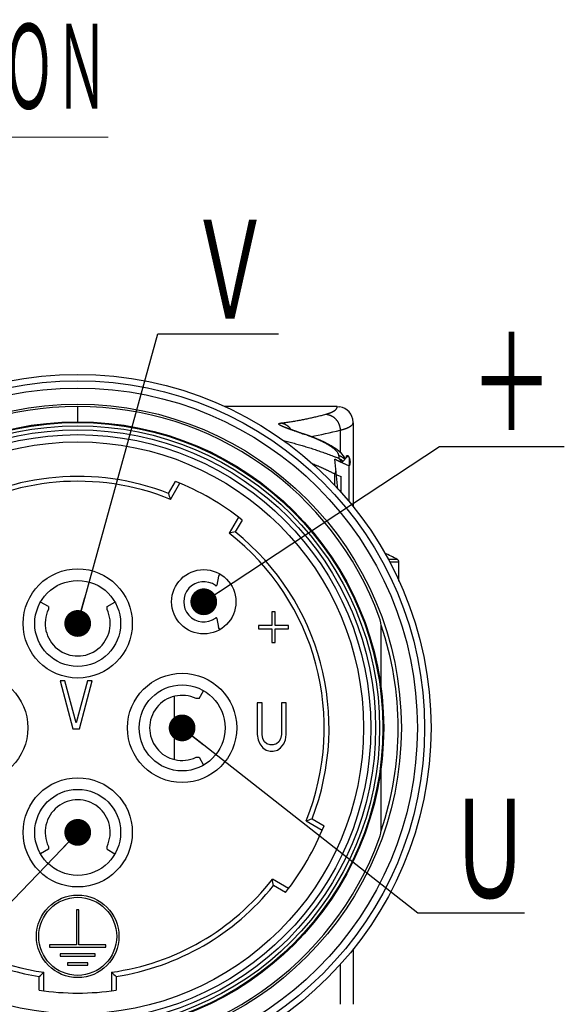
# Model space of a CAD drawing. Header units: millimetres. Extents: x 0 to 1735, y 0 to 1188.
# Tile 10 of 139: x 585 to 667, y 326 to 473. Entities that reach past the tile are written whole.
import ezdxf

# ---------------------------------------------------------------- set-up
doc = ezdxf.new("R2010")
doc.units = ezdxf.units.MM
doc.header["$LTSCALE"] = 0.727559
for name, color, linetype in [('NoLayerName_001', 7, 'Continuous'), ('NoLayerName_002', 7, 'Continuous'), ('NoLayerName_004', 7, 'Continuous'), ('NoLayerName_006', 7, 'Continuous'), ('NoLayerName_007', 7, 'Continuous')]:
    doc.layers.add(name, color=color, linetype=linetype)
doc.styles.get("Standard").update_dxf_attribs({"font": 'txt', "bigfont": 'extfont2'})
doc.dimstyles.get("Standard").update_dxf_attribs({"dimtxt": 2.5, "dimasz": 2.5, "dimexe": 1, "dimexo": 1, "dimtad": 1, "dimdec": 3, "dimzin": 0, "dimdsep": 46, "dimtxsty": 'Standard', "dimcen": 2.5, "dimadec": 3, "dimazin": 0, "dimtfac": 0.75, "dimtdec": 3, "dimtmove": 0, "dimatfit": 3, "dimfxl": 1, "dimarcsym": 0})

msp = doc.modelspace()

# ---------------------------------------------------------------- linework, layer by layer
at = {"layer": 'NoLayerName_001', "color": 7, "linetype": 'Continuous', "lineweight": 25}
for p, q in [((607.52007519, 402.36242138), (608.55164024, 404.14914446)), ((607.83256076, 401.46366225), (609.22473446, 403.87497784)), ((617.95427053, 398.83497784), (616.56209683, 396.42366225)), ((618.5282529, 398.38914446), (617.49668784, 396.60242138)), ((641.95052085, 389.24494598), (641.95052085, 392.08747473)), ((628.07491928, 353.45722392), (630.48623487, 352.06505021)), ((628.97367841, 353.76970948), (630.76040149, 352.73814443)), ((625.44623487, 343.33551414), (623.03491928, 344.72768785)), ((625.00040149, 342.76153178), (623.21367841, 343.79309683)), ((588.19052085, 328.16041238), (588.19052085, 330.22354248)), ((588.91052085, 328.06130053), (588.91052085, 330.84564794)), ((598.99052085, 330.84564794), (598.99052085, 328.06130053)), ((599.71052085, 330.22354248), (599.71052085, 328.16041238))]:
    msp.add_line(p, q, dxfattribs=at)
at = {"layer": 'NoLayerName_001', "color": 8, "linetype": 'Continuous', "lineweight": 25}
for p, q in [((641.704367, 392.50665963), (640.32545017, 392.50665968)), ((641.95052085, 392.08747473), (640.56019228, 392.08747474))]:
    msp.add_line(p, q, dxfattribs=at)
at = {"layer": 'NoLayerName_001', "color": 7, "linetype": 'Continuous', "lineweight": 25}
for radius in [50.76, 42.72]:
    msp.add_circle((593.95052085, 367.33926382), radius, dxfattribs=at)
for centre, radius, start, end in [((593.95052085, 367.33926382), 37.56001025, 68.8213803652, 121.1786196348), ((593.95052085, 367.33926382), 36.84, 67.8631702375, 122.1368297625), ((593.95052085, 367.33926382), 39.6, 51.636398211, 68.363601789), ((500.19738855, 364.54320187), 113.79126694, 18.9327318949, 19.4118425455), ((593.95052085, 367.33926382), 36.84, 337.8631702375, 52.1368297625), ((638.40562632, 284.74863859), 113.79126694, 100.5881574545, 101.0672681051), ((593.95052085, 367.33926382), 37.56001025, 338.8213803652, 51.1786196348), ((632.35052085, 375.73926382), 19.2, 60.8446345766, 67.0825642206), ((641.47052085, 392.08747473), 0.48, 0, 60.8446346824), ((591.1544589, 461.09239612), 113.79126694, 288.9327318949, 289.4118425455), ((593.95052085, 367.33926382), 39.6, 321.636398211, 338.363601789), ((593.95052085, 367.33926382), 36.84, 277.8631702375, 322.1368297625), ((511.35989563, 322.88415836), 113.79126693, 10.5881574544, 11.0672681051), ((593.95052085, 367.33926382), 37.56001025, 278.8213803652, 321.1786196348), ((593.95052085, 367.33926382), 36.84, 232.8631702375, 262.1368297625), ((593.95052085, 367.33926382), 37.56001025, 233.8213803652, 261.1786196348), ((514.15595757, 416.63729065), 113.79126694, 310.5881574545, 311.0672681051), ((673.74508413, 416.63729065), 113.79126694, 228.9327318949, 229.4118425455), ((593.95052085, 367.33926382), 39.6, 261.636398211, 278.363601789)]:
    msp.add_arc(centre, radius, start, end, dxfattribs=at)
at = {"layer": 'NoLayerName_002', "color": 7, "linetype": 'Continuous', "lineweight": 25}
for p, q in [((622.97452091, 384.66879545), (622.97452091, 382.6262425)), ((623.47452079, 384.66879545), (622.97452091, 384.66879545)), ((623.47452079, 382.6262425), (623.47452079, 384.66879545)), ((620.97452085, 382.6262425), (620.97452085, 382.11560426)), ((622.97452091, 382.6262425), (620.97452085, 382.6262425)), ((625.47452085, 382.6262425), (623.47452079, 382.6262425)), ((625.47452085, 382.11560426), (625.47452085, 382.6262425)), ((620.97452085, 382.11560426), (622.97452091, 382.11560426)), ((622.97452091, 382.11560426), (622.97452091, 380.07305096)), ((623.47452079, 380.07305096), (623.47452079, 382.11560426)), ((623.47452079, 382.11560426), (625.47452085, 382.11560426)), ((622.97452091, 380.07305096), (623.47452079, 380.07305096)), ((591.32252085, 374.39526382), (593.24252091, 367.19526382)), ((592.04252085, 374.39526382), (591.32252085, 374.39526382)), ((593.72252079, 368.11441275), (592.04252085, 374.39526382)), ((595.40252074, 374.39526382), (593.72252079, 368.11441275)), ((594.20252085, 367.19526382), (596.12252074, 374.39526382)), ((596.12252074, 374.39526382), (595.40252074, 374.39526382)), ((620.78252085, 371.08326382), (620.78252085, 366.33432757)), ((621.50252085, 371.08326382), (620.78252085, 371.08326382)), ((621.50252085, 366.33432757), (621.50252085, 371.08326382)), ((624.38252085, 371.08326382), (624.38252085, 366.33432757)), ((625.10252085, 371.08326382), (624.38252085, 371.08326382)), ((625.10252085, 366.33432757), (625.10252085, 371.08326382)), ((593.24252091, 367.19526382), (594.20252085, 367.19526382)), ((620.78252085, 366.33432757), (620.90252085, 365.56837022)), ((621.62252082, 365.72156169), (621.50252085, 366.33432757)), ((624.38252085, 366.33432757), (624.26252096, 365.72156169)), ((624.98252096, 365.56837022), (625.10252085, 366.33432757)), ((620.90252085, 365.56837022), (621.14252085, 364.95560423)), ((621.14252085, 364.95560423), (621.62252082, 364.34283829)), ((621.86252085, 365.26198728), (621.62252082, 365.72156169)), ((622.22252085, 364.95560423), (621.86252085, 365.26198728)), ((622.70252091, 364.80241275), (622.22252085, 364.95560423)), ((623.18252079, 364.80241275), (622.70252091, 364.80241275)), ((623.66252085, 364.95560423), (623.18252079, 364.80241275)), ((624.02252085, 365.26198728), (623.66252085, 364.95560423)), ((624.26252096, 365.72156169), (624.02252085, 365.26198728)), ((624.26252096, 364.34283829), (624.74252085, 364.95560423)), ((624.74252085, 364.95560423), (624.98252096, 365.56837022)), ((621.62252082, 364.34283829), (622.10252088, 364.03645531)), ((622.10252088, 364.03645531), (622.70252091, 363.88326382)), ((622.70252091, 363.88326382), (623.18252079, 363.88326382)), ((623.18252079, 363.88326382), (623.78252074, 364.03645531)), ((623.78252074, 364.03645531), (624.26252096, 364.34283829)), ((593.75852085, 340.14726382), (593.75852085, 334.96326382)), ((594.14252085, 340.14726382), (593.75852085, 340.14726382)), ((594.14252085, 334.96326382), (594.14252085, 340.14726382)), ((589.73852085, 334.96326382), (589.73852085, 334.57926382)), ((593.75852085, 334.96326382), (589.73852085, 334.96326382)), ((589.73852085, 334.57926382), (598.16252085, 334.57926382)), ((598.16252085, 334.96326382), (594.14252085, 334.96326382)), ((598.16252085, 334.57926382), (598.16252085, 334.96326382)), ((591.32252085, 333.61926382), (591.32252085, 333.23526382)), ((596.57852085, 333.61926382), (591.32252085, 333.61926382)), ((591.32252085, 333.23526382), (596.57852085, 333.23526382)), ((596.57852085, 333.23526382), (596.57852085, 333.61926382)), ((592.43852085, 332.27526382), (592.43852085, 331.89126382)), ((595.46252085, 332.27526382), (592.43852085, 332.27526382)), ((592.43852085, 331.89126382), (595.46252085, 331.89126382)), ((595.46252085, 331.89126382), (595.46252085, 332.27526382))]:
    msp.add_line(p, q, dxfattribs=at)
for centre, radius in [((593.95052085, 382.93926382), 8.16), ((612.7878455, 386.17658847), 4.8), ((593.95052085, 382.93926382), 6.42), ((578.35052085, 367.33926382), 8.16), ((609.55052085, 367.33926382), 8.16), ((609.55052085, 367.33926382), 6.42), ((593.95052085, 351.73926382), 8.16), ((593.95052085, 351.73926382), 6.42), ((593.95052085, 336.21126382), 6.168), ((593.95052085, 336.21126382), 5.832)]:
    msp.add_circle(centre, radius, dxfattribs=at)
at = {"layer": 'NoLayerName_004', "color": 8, "linetype": 'Continuous', "lineweight": 25}
for p, q in [((593.95052085, 413.05926382), (593.95052085, 415.33926382)), ((632.59740006, 405.17518646), (632.7592677, 405.10574493)), ((632.7592677, 405.10574493), (633.31052085, 404.86997694)), ((633.31052085, 402.47329566), (633.31052085, 404.86997694))]:
    msp.add_line(p, q, dxfattribs=at)
at = {"layer": 'NoLayerName_004', "color": 7, "linetype": 'Continuous', "lineweight": 25}
for p, q in [((632.71052085, 415.33926382), (615.88005054, 415.33926382)), ((632.71052085, 415.33926382), (633.08609602, 415.30969486)), ((633.17548116, 411.81033048), (633.17548116, 408.47834972)), ((635.11051129, 412.9279993), (635.10907308, 413.0171727)), ((635.11052085, 412.92771724), (635.11052085, 400.36988203)), ((627.85990713, 411.20155677), (627.18028872, 411.43061474)), ((627.67176453, 411.23913091), (627.85982153, 411.20158539)), ((628.30226923, 411.04996251), (627.85982169, 411.20158587)), ((632.83201943, 403.00739101), (632.35052085, 407.45608616)), ((632.52657958, 407.37919501), (632.35052085, 407.45608616)), ((632.70235497, 407.30198443), (632.52657958, 407.37919501)), ((634.37746187, 407.9693553), (633.40285318, 406.98984908)), ((633.97149057, 407.56134395), (633.91929466, 407.6477865)), ((634.12652085, 407.71715327), (634.12652085, 407.9693553)), ((634.37746187, 407.9693553), (634.12652085, 407.9693553)), ((634.51052085, 407.51996235), (634.51052085, 406.48160062)), ((632.65770934, 407.32163747), (633.05313517, 407.1465699)), ((633.05313517, 407.1465699), (634.51052085, 406.4906407)), ((633.2191169, 407.32701326), (633.12828386, 407.11298874)), ((633.40285318, 406.98984908), (634.51052085, 406.48160062)), ((634.51052085, 401.13387558), (634.51052085, 406.48160062)), ((632.53815333, 405.72249906), (632.35052085, 405.28039174)), ((632.35052085, 403.54483173), (632.35052085, 405.28039174)), ((639.31052085, 373.06541436), (639.31052085, 382.20958325)), ((639.31052085, 352.46894439), (639.31052085, 361.61311328))]:
    msp.add_line(p, q, dxfattribs=at)
for points in [[(627.18028872, 411.43061474), (626.55032941, 411.64730036), (626.27022444, 411.74573848), (626.01476424, 411.83720376), (625.78537482, 411.9211899), (625.58291617, 411.99735186), (625.40864454, 412.06512565), (625.2627999, 412.12416241), (625.14797593, 412.17292163), (625.0648654, 412.21032735)], [(633.02747092, 408.61376762), (632.66579004, 408.90221734), (632.26851024, 409.18268765), (631.83340732, 409.45777977), (631.35777566, 409.72937941), (630.83853208, 409.99875764), (630.27442761, 410.26587904), (629.66375392, 410.53064473), (629.00636651, 410.79227356), (628.30226923, 411.04996251)], [(633.91929466, 407.6477865), (633.65184897, 407.99557029), (633.35495247, 408.31414739), (633.02747092, 408.61376762)]]:
    msp.add_lwpolyline(points, dxfattribs=at)
for radius in [52.8, 51.83999968, 48.36, 45.72, 45.6, 45.12, 44.51791783, 43.79967171]:
    msp.add_circle((593.95052085, 367.33926382), radius, dxfattribs=at)
for centre, radius, start, end in [((593.95052085, 367.33926382), 48, 20.1342107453, 159.8657892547), ((632.71086792, 412.93963706), 2.39945322, 1.848999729, 81.0034545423), ((623.85403149, 410.55116097), 2.40461641, 34.3970190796, 48.6880892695), ((620.63614869, 459.81247394), 49.61290796, 279.4485681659, 284.6399089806), ((689.79613508, 597.10207492), 195.97058803, 251.3826794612, 251.5178834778), ((617.88846901, 381.97115083), 30.85980691, 71.1600326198, 71.5169623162), ((618.38812304, 383.43005691), 29.31771164, 70.4129488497, 71.1634839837), ((596.13393623, 324.29023906), 90.70942137, 66.2563114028, 66.4681149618), ((615.76457291, 366.63500232), 44.41346799, 67.1286673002, 67.8878371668), ((391.7073677, 381.71002893), 242.69933003, 6.1134058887, 6.2296883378), ((631.79338555, 405.17490121), 2.682036, 51.6041089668, 62.6291887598), ((632.1616701, 405.83518114), 2.35088359, 44.9242919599, 46.5240862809), ((632.15914653, 405.83266216), 2.35444921, 43.5407424, 44.9243274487), ((596.24285965, 324.53701048), 90.43967996, 65.7397772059, 66.2256249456), ((631.75247605, 405.11978807), 2.75059654, 48.6340329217, 51.6506739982), ((596.37563243, 320.51790684), 92.08078758, 66.8356812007, 67.0026643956), ((634.50159698, 382.20879405), 4.80892394, 0.0094029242, 20.1242247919), ((634.5016623, 352.46972774), 4.80885861, 339.8758429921, 359.9906667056), ((593.95052085, 367.33926382), 48, 200.1342107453, 339.8657892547)]:
    msp.add_arc(centre, radius, start, end, dxfattribs=at)
at = {"layer": 'NoLayerName_004', "color": 8, "linetype": 'Continuous', "lineweight": 25}
msp.add_arc((593.95052085, 367.33926382), 47.87999956, 341.3044580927, 18.6949207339, dxfattribs=at)
at = {"layer": 'NoLayerName_004', "color": 7, "linetype": 'Continuous', "lineweight": 25}
for points, knots in [([(631.03254705, 414.19364163), (631.04993983, 414.19843138), (631.08474793, 414.20793132), (631.13682808, 414.22265943), (631.18882095, 414.23769572), (631.24070514, 414.25310762), (631.29247673, 414.2688989), (631.34412712, 414.28509037), (631.39564896, 414.30169829), (631.44703456, 414.31874012), (631.49827634, 414.33623301), (631.54936666, 414.35419419), (631.60029791, 414.37264089), (631.65106249, 414.39159031), (631.70165275, 414.4110597), (631.75206116, 414.43106612), (631.80227866, 414.45162702), (631.85229118, 414.47275371), (631.90205346, 414.49450811), (631.95151015, 414.51695333), (632.00060453, 414.54015054), (632.04927972, 414.56416126), (632.09747888, 414.58904692), (632.1451451, 414.61486906), (632.19222155, 414.64168912), (632.23865108, 414.669569), (632.28437761, 414.69856906), (632.32933971, 414.72875476), (632.37347909, 414.76016084), (632.41663148, 414.79293279), (632.45856273, 414.8272615), (632.49903482, 414.86332107), (632.53780133, 414.90125298), (632.57451026, 414.94121527), (632.60861408, 414.9834513), (632.63949645, 415.02814333), (632.6666006, 415.07532159), (632.68872776, 415.12500527), (632.70594723, 415.17685525), (632.71043462, 415.21294934), (632.71355799, 415.23083014)], [0, 0, 0, 0, 0.05412074, 0.1082428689, 0.1623660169, 0.2164901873, 0.2706157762, 0.3247435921, 0.3788748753, 0.4330113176, 0.4871550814, 0.5413088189, 0.595475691, 0.6496593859, 0.7038641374, 0.7580947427, 0.8123565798, 0.8666520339, 0.9209661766, 0.9752808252, 1.0295810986, 1.0838557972, 1.1380977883, 1.1923044, 1.246477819, 1.3006254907, 1.3547605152, 1.4089020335, 1.4630717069, 1.5172548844, 1.571429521, 1.6256038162, 1.6798199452, 1.7340746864, 1.7883048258, 1.8425419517, 1.8968964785, 1.951254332, 2.0055606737, 2.0600153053, 2.0600153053, 2.0600153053, 2.0600153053]), ([(632.71355799, 415.23083014), (632.71421106, 415.24898703), (632.71807489, 415.2853081), (632.71171918, 415.32127525), (632.70982018, 415.33926247)], [0, 0, 0, 0, 0.05450589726, 0.10876744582, 0.10876744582, 0.10876744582, 0.10876744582]), ([(624.36806735, 412.88444316), (624.4804635, 412.89836135), (624.70533542, 412.92557188), (625.04217393, 412.97014388), (625.37871573, 413.01696029), (625.71490082, 413.06642433), (626.05073125, 413.11842613), (626.38618859, 413.1729922), (626.7212576, 413.23009304), (627.05591839, 413.28970901), (627.39015074, 413.3518176), (627.72393435, 413.41639702), (628.05724895, 413.48342529), (628.39007426, 413.55288052), (628.72239001, 413.62474064), (629.05417581, 413.69898421), (629.38541187, 413.77558746), (629.71607606, 413.85453529), (630.04615498, 413.93578026), (630.37560268, 414.01939563), (630.70449467, 414.1050042), (630.92315295, 414.16427973), (631.03254691, 414.19363931)], [0, 0, 0, 0, 0.3397638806, 0.6795299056, 1.0193072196, 1.3591049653, 1.6989322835, 2.0387959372, 2.3786938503, 2.7186215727, 3.058574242, 3.3985465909, 3.7385329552, 4.0785272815, 4.4185231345, 4.7585137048, 5.0984918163, 5.4384499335, 5.7783801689, 6.1182742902, 6.4581237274, 6.7979195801, 6.7979195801, 6.7979195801, 6.7979195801]), ([(631.03254705, 414.19364163), (631.07102165, 414.18905043), (631.14826224, 414.18135395), (631.26302671, 414.16079829), (631.3768955, 414.13500989), (631.48941374, 414.10314037), (631.60026427, 414.06558855), (631.70909216, 414.02241665), (631.81555668, 413.97378047), (631.91932356, 413.91978305), (632.020139, 413.86061949), (632.11781487, 413.79651675), (632.21217036, 413.72768333), (632.30302651, 413.65433045), (632.39020369, 413.57666818), (632.47352284, 413.49490713), (632.5528051, 413.40925332), (632.62788436, 413.31991248), (632.69863979, 413.22711339), (632.76495363, 413.1310738), (632.82670958, 413.03201158), (632.88379119, 412.93014427), (632.93608122, 412.82568912), (632.9834648, 412.71886486), (633.02581338, 412.60989497), (633.0630514, 412.49904248), (633.09513934, 412.38659277), (633.12200603, 412.27283206), (633.1436612, 412.15805062), (633.15981993, 412.0425268), (633.17129163, 411.92658232), (633.17364099, 411.84902911), (633.17547473, 411.81033048)], [0, 0, 0, 0, 0.1162427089, 0.2327548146, 0.3494923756, 0.4663996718, 0.583412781, 0.7004630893, 0.8174807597, 0.9344038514, 1.0512361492, 1.1680123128, 1.2847555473, 1.4014788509, 1.5181869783, 1.6348784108, 1.7515473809, 1.8681956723, 1.9848429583, 2.1015057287, 2.2181956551, 2.3349211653, 2.4516890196, 2.5685058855, 2.6853782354, 2.8022895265, 2.9192007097, 3.0360675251, 3.1528430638, 3.2694799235, 3.3859323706, 3.5021585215, 3.5021585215, 3.5021585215, 3.5021585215]), ([(624.16713442, 412.55796662), (624.15869522, 412.56346236), (624.14169692, 412.57427413), (624.11690994, 412.59157604), (624.09268733, 412.60966311), (624.06935632, 412.62892117), (624.0473176, 412.64963206), (624.02684279, 412.67208716), (624.0105225, 412.69790641), (624.0003788, 412.7272377), (624.00525685, 412.75860935), (624.02332584, 412.78384088), (624.04748779, 412.80272481), (624.07441681, 412.81680043), (624.1022728, 412.82870377), (624.13084585, 412.83859993), (624.15980136, 412.84720282), (624.18905504, 412.85475641), (624.21855556, 412.8613542), (624.24825257, 412.86712691), (624.27809732, 412.87219885), (624.30804223, 412.87668366), (624.33803383, 412.8807429), (624.35805846, 412.88315426), (624.36805968, 412.88439584)], [0, 0, 0, 0, 0.03021273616, 0.06042785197, 0.09065970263, 0.12088834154, 0.15112100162, 0.18136810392, 0.21174371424, 0.24241541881, 0.27229403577, 0.30296458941, 0.33324914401, 0.36362275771, 0.39387454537, 0.42407918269, 0.45427634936, 0.48447688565, 0.51469950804, 0.54495061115, 0.57522551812, 0.60551025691, 0.63578330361, 0.66601728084, 0.66601728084, 0.66601728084, 0.66601728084]), ([(625.49857373, 411.98881094), (625.47966477, 411.99573372), (625.4418374, 412.00955443), (625.38515095, 412.03043532), (625.32850242, 412.0514202), (625.27190226, 412.0725355), (625.2153538, 412.09378819), (625.15886231, 412.1151905), (625.10243247, 412.13675314), (625.04606929, 412.15848763), (624.99915904, 412.17675111), (624.96167003, 412.19146123), (624.93357451, 412.20254746), (624.90550154, 412.2136906), (624.87745254, 412.2248941), (624.8494289, 412.23616134), (624.82143205, 412.24749573), (624.79346339, 412.25890067), (624.76552433, 412.27037958), (624.73761628, 412.28193585), (624.70974063, 412.29357288), (624.68189882, 412.30529411), (624.65409221, 412.31710283), (624.62632238, 412.32900279), (624.59859053, 412.34099597), (624.57090224, 412.35309297), (624.54326588, 412.36530927), (624.51568954, 412.37765906), (624.48818147, 412.39015684), (624.46074985, 412.40281703), (624.43340291, 412.41565407), (624.40614885, 412.42868239), (624.37899592, 412.44191649), (624.35195217, 412.45537051), (624.32502646, 412.46906003), (624.29822553, 412.48299473), (624.27157117, 412.49720983), (624.24509197, 412.51175081), (624.21883533, 412.52669109), (624.19277543, 412.54198206), (624.17570727, 412.5526802), (624.16713442, 412.55796662)], [0, 0, 0, 0, 0.0604091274, 0.1208192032, 0.1812297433, 0.2416403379, 0.3020506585, 0.3624604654, 0.4228696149, 0.4832780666, 0.5436858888, 0.5738896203, 0.6040932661, 0.634296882, 0.664500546, 0.6947043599, 0.7249084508, 0.755112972, 0.7853181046, 0.815524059, 0.845731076, 0.875939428, 0.9061494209, 0.9363613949, 0.9665756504, 0.9967915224, 1.0270077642, 1.0572233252, 1.0874373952, 1.1176494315, 1.1478591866, 1.1780667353, 1.2082725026, 1.2384772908, 1.2686823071, 1.2988890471, 1.3290969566, 1.3593046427, 1.3895127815, 1.4197245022, 1.4499397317, 1.4499397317, 1.4499397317, 1.4499397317]), ([(624.36806735, 412.88444316), (624.38772616, 412.8804436), (624.42712836, 412.87283816), (624.48574052, 412.85906428), (624.54402252, 412.84387965), (624.60190126, 412.82703143), (624.6593659, 412.80859069), (624.71637927, 412.78854604), (624.7729046, 412.76693198), (624.82889521, 412.74377855), (624.88430317, 412.71911825), (624.93908045, 412.69298303), (624.99317906, 412.66540499), (625.04655094, 412.63641618), (625.09914815, 412.60604872), (625.15092243, 412.57433439), (625.20182661, 412.54130623), (625.25180945, 412.50699255), (625.30083489, 412.47143926), (625.34881031, 412.43462667), (625.39585357, 412.39677934), (625.42618259, 412.37037381), (625.44145783, 412.35733308)], [0, 0, 0, 0, 0.0601846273, 0.120372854, 0.1805876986, 0.2408523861, 0.3011903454, 0.3616189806, 0.4221325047, 0.4827187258, 0.5433643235, 0.6040550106, 0.6647756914, 0.7255106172, 0.786243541, 0.846957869, 0.9076368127, 0.9682635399, 1.0288213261, 1.089293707, 1.1496646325, 1.209918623, 1.209918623, 1.209918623, 1.209918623]), ([(627.23334685, 411.38624656), (627.14635871, 411.41564872), (626.97234164, 411.47433587), (626.71155216, 411.56307252), (626.47987654, 411.64236104), (626.27734611, 411.71228467), (626.10390288, 411.77266192), (625.95952184, 411.82341635), (625.84412609, 411.86432502), (625.75763721, 411.89516727), (625.67121296, 411.92618897), (625.58484572, 411.95736884), (625.52733684, 411.97834613), (625.49857373, 411.98881094)], [0, 0, 0, 0, 0.2754683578, 0.5509398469, 0.8264181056, 1.0100711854, 1.1937230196, 1.3773726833, 1.4691966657, 1.5610201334, 1.6528432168, 1.7446661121, 1.8364890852, 1.8364890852, 1.8364890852, 1.8364890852]), ([(633.17548116, 411.81033048), (633.19705788, 411.81568779), (633.24023793, 411.82630192), (633.30485838, 411.84282867), (633.3693809, 411.8597455), (633.43378017, 411.87713734), (633.49805085, 411.89500845), (633.56218223, 411.91338471), (633.62616502, 411.93228619), (633.68998957, 411.95173455), (633.75364633, 411.971751), (633.81712571, 411.99235684), (633.88041808, 412.01357352), (633.94351406, 412.03542187), (634.00640266, 412.05792472), (634.06907048, 412.08109438), (634.13147018, 412.10501156), (634.19354025, 412.12976985), (634.25521828, 412.15545796), (634.31644143, 412.18216568), (634.37714694, 412.2099826), (634.43727206, 412.23899832), (634.49675378, 412.2693028), (634.55552984, 412.30098489), (634.61353097, 412.33413535), (634.67066696, 412.36880953), (634.72672459, 412.40517014), (634.78142863, 412.44338331), (634.83449904, 412.4836122), (634.88574382, 412.52606659), (634.93453728, 412.57165813), (634.98021548, 412.62131304), (635.0217725, 412.67546251), (635.05800451, 412.73387576), (635.08635139, 412.79596748), (635.10679307, 412.86082624), (635.10828787, 412.90570595), (635.11051943, 412.92778266)], [0, 0, 0, 0, 0.0666955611, 0.1333954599, 0.2000986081, 0.2668043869, 0.3335126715, 0.4002238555, 0.4669388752, 0.5336592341, 0.6003870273, 0.6671249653, 0.7338763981, 0.8006453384, 0.8674364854, 0.9342529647, 1.00108277, 1.0679100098, 1.1347230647, 1.2015151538, 1.2682848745, 1.3350367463, 1.4017817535, 1.4685378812, 1.5353306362, 1.6021793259, 1.6690148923, 1.7357484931, 1.8023210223, 1.8687465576, 1.9353033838, 2.0025073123, 2.0709125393, 2.1398182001, 2.2081704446, 2.2754707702, 2.3420384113, 2.3420384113, 2.3420384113, 2.3420384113]), ([(628.48773003, 410.95316129), (628.44257534, 410.9696268), (628.35235299, 411.00279194), (628.26179086, 411.03501767), (628.21655329, 411.05124759)], [0, 0, 0, 0, 0.14418920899, 0.28837181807, 0.28837181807, 0.28837181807, 0.28837181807]), ([(632.97352613, 408.04641697), (632.96250131, 408.0931488), (632.94733439, 408.18936433), (632.88219612, 408.32052991), (632.806633, 408.44432388), (632.719336, 408.55996791), (632.62443787, 408.66866022), (632.52413554, 408.77233915), (632.41955463, 408.87174966), (632.31126875, 408.96719173), (632.19995725, 409.05909919), (632.08622617, 409.14793753), (631.97039122, 409.23393045), (631.85269252, 409.31730406), (631.73336146, 409.39830347), (631.61262981, 409.47718285), (631.49069057, 409.55416887), (631.36760796, 409.62931417), (631.24345181, 409.70269727), (631.118287, 409.77439197), (630.99217944, 409.84447353), (630.86519473, 409.91301681), (630.73739854, 409.98009675), (630.60885654, 410.0457883), (630.47963432, 410.11016624), (630.34979773, 410.17330591), (630.21941153, 410.23528068), (630.08854014, 410.2961732), (629.9572238, 410.3560346), (629.82547858, 410.41488237), (629.6933204, 410.47274355), (629.56076401, 410.52964315), (629.42782448, 410.58560679), (629.29451668, 410.64065975), (629.16085584, 410.69482809), (629.02685608, 410.74813504), (628.89253549, 410.80061441), (628.75789747, 410.85226045), (628.6230001, 410.90321515), (628.53279684, 410.93645168), (628.48773003, 410.95316129)], [0, 0, 0, 0, 0.1440440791, 0.2897828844, 0.4351133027, 0.5794657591, 0.7236343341, 0.8678216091, 1.0120665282, 1.156397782, 1.3007612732, 1.4450584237, 1.5892978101, 1.7335180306, 1.8777355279, 2.0219468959, 2.1661449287, 2.3103437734, 2.4545573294, 2.5987952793, 2.7430632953, 2.8873632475, 3.0316934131, 3.1760486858, 3.3204207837, 3.4647984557, 3.6091676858, 3.7535123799, 3.8978262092, 4.0421141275, 4.1863809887, 4.3306309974, 4.474867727, 4.6190941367, 4.7633125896, 4.9075248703, 5.0517322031, 5.1959352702, 5.3401342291, 5.4843287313, 5.4843287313, 5.4843287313, 5.4843287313]), ([(624.70741851, 410.23915951), (624.83975867, 410.2077966), (625.10463411, 410.14586654), (625.50081016, 410.04818881), (625.89630131, 409.94772291), (626.29097674, 409.84400771), (626.6848607, 409.73724036), (627.0779359, 409.62744167), (627.47019609, 409.51467944), (627.86163239, 409.39900989), (628.25223531, 409.28048857), (628.64199879, 409.15918582), (629.03088562, 409.03507718), (629.41884324, 408.90809906), (629.80582141, 408.77819816), (630.19176869, 408.64531763), (630.57663522, 408.50940479), (630.96036591, 408.37039387), (631.34292508, 408.22826731), (631.7242046, 408.0828277), (632.10436676, 407.93454881), (632.35650493, 407.83244691), (632.48273226, 407.78180398)], [0, 0, 0, 0, 0.4080171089, 0.8160473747, 1.2240956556, 1.6321654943, 2.0402591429, 2.4483775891, 2.8565205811, 3.2646866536, 3.6728731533, 4.0810758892, 4.4892861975, 4.8974941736, 5.3056913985, 5.7138710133, 6.1220277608, 6.530158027, 6.9382598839, 7.3463331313, 7.7543793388, 8.1624018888, 8.1624018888, 8.1624018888, 8.1624018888]), ([(632.97352613, 408.04641697), (632.99321128, 408.03865954), (633.03278194, 408.02351552), (633.09125687, 407.99844286), (633.14923444, 407.97196767), (633.20655927, 407.94387029), (633.26320158, 407.91425394), (633.31909784, 407.8831351), (633.37419354, 407.85055348), (633.42843184, 407.81654266), (633.4817562, 407.78113751), (633.53411116, 407.7443738), (633.58543667, 407.70628244), (633.63568981, 407.66691269), (633.68476396, 407.62624543), (633.73278948, 407.58451607), (633.76364354, 407.55547909), (633.77919456, 407.54113197)], [0, 0, 0, 0, 0.06347556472, 0.12709255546, 0.19083109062, 0.25467030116, 0.31858852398, 0.38256349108, 0.44657251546, 0.51059267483, 0.57460099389, 0.63857462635, 0.70249103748, 0.76632818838, 0.8300647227, 0.89368015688, 0.9571550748, 0.9571550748, 0.9571550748, 0.9571550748]), ([(633.21914091, 407.32706982), (633.21649286, 407.33131879), (633.21123752, 407.33984197), (633.20311086, 407.35247415), (633.1948338, 407.36501007), (633.18637587, 407.37743089), (633.17773969, 407.3897381), (633.16891974, 407.40192643), (633.15991571, 407.41399153), (633.15072806, 407.42592737), (633.14135768, 407.43772749), (633.13180547, 407.44938539), (633.1220723, 407.46089459), (633.11215906, 407.4722486), (633.10206664, 407.48344095), (633.09179588, 407.4944651), (633.08134782, 407.50531472), (633.07072279, 407.51598272), (633.05992371, 407.52646493), (633.04894389, 407.53674615), (633.03781242, 407.54685241), (633.0302187, 407.5533899), (633.02644473, 407.55668251)], [0, 0, 0, 0, 0.01501976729, 0.03003856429, 0.04505918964, 0.06008465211, 0.07511817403, 0.09016270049, 0.10521749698, 0.12028014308, 0.13534834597, 0.1504199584, 0.16549298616, 0.18056559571, 0.19563612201, 0.21070307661, 0.22576515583, 0.24082124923, 0.25587044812, 0.27091205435, 0.28594558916, 0.30097080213, 0.30097080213, 0.30097080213, 0.30097080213]), ([(634.37746187, 407.9693553), (634.38078855, 407.96315342), (634.38745289, 407.95080498), (634.39723003, 407.93223901), (634.40683194, 407.91372816), (634.41623861, 407.89526167), (634.42545535, 407.8768424), (634.43448076, 407.85846958), (634.44331519, 407.84014343), (634.45195857, 407.82186388), (634.46041088, 407.80363093), (634.46867225, 407.78544465), (634.4767422, 407.76730483), (634.48462247, 407.74921217), (634.49230666, 407.73116409), (634.49981842, 407.71317017), (634.50466735, 407.70115116), (634.50710248, 407.69516688)], [0, 0, 0, 0, 0.0211132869, 0.04209568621, 0.06294823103, 0.08367197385, 0.10426798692, 0.12473736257, 0.14508121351, 0.1653006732, 0.18539689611, 0.20537105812, 0.22522435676, 0.2449580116, 0.26457326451, 0.28407137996, 0.30345364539, 0.30345364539, 0.30345364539, 0.30345364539]), ([(634.37746187, 407.9693553), (634.38114472, 407.96242501), (634.38858514, 407.94860847), (634.39928541, 407.92764224), (634.40968571, 407.90652132), (634.4197248, 407.88520078), (634.42940207, 407.86366827), (634.43869907, 407.84190792), (634.44759476, 407.8199177), (634.45605612, 407.79770559), (634.46404774, 407.77528799), (634.47153366, 407.75268178), (634.47847799, 407.72990389), (634.48484478, 407.7069712), (634.49059815, 407.68390058), (634.49570195, 407.66070893), (634.50012093, 407.63741311), (634.50381637, 407.61402997), (634.50676236, 407.5905765), (634.50888514, 407.5670691), (634.51028905, 407.54352646), (634.51037264, 407.52781333), (634.51052085, 407.51996235)], [0, 0, 0, 0, 0.0235442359, 0.04707588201, 0.0706118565, 0.09417006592, 0.11776943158, 0.14142961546, 0.16515536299, 0.18892884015, 0.21273185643, 0.23654797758, 0.26036268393, 0.28416354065, 0.30794037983, 0.33168549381, 0.35539383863, 0.37906324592, 0.40269464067, 0.42629226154, 0.44986387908, 0.47342100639, 0.47342100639, 0.47342100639, 0.47342100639]), ([(634.50710248, 407.69516688), (634.50890306, 407.69064827), (634.51251708, 407.68163946), (634.51780142, 407.66810683), (634.52298683, 407.6546051), (634.52806003, 407.64112895), (634.53302455, 407.6276798), (634.53787944, 407.61425727), (634.54262496, 407.60086147), (634.54726105, 407.58749236), (634.5517877, 407.57414996), (634.55620499, 407.56083427), (634.56051262, 407.54754521), (634.56471169, 407.53428311), (634.56879816, 407.52104678), (634.57278694, 407.50784059), (634.5753494, 407.49902774), (634.57663934, 407.49463377)], [0, 0, 0, 0, 0.01459244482, 0.02911986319, 0.04358283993, 0.05798196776, 0.07231784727, 0.08659108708, 0.10080230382, 0.11495212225, 0.12904117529, 0.14307010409, 0.15703955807, 0.170950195, 0.184802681, 0.19859769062, 0.21233590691, 0.21233590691, 0.21233590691, 0.21233590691]), ([(634.57663934, 407.49463377), (634.57814187, 407.48936297), (634.58117295, 407.47885639), (634.58550964, 407.46307831), (634.58970491, 407.44734361), (634.59373757, 407.43164622), (634.59761325, 407.41598777), (634.60133045, 407.40036781), (634.60488957, 407.38478646), (634.60829052, 407.3692437), (634.61153327, 407.35373952), (634.61461797, 407.33827395), (634.61754412, 407.32284691), (634.62031348, 407.30745866), (634.62291962, 407.29210825), (634.6253863, 407.2767992), (634.62688204, 407.26659178), (634.6276465, 407.26150113)], [0, 0, 0, 0, 0.01644232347, 0.03280477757, 0.04908859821, 0.06529503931, 0.08142537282, 0.09748088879, 0.11346289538, 0.1293727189, 0.14521170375, 0.16098121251, 0.17668262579, 0.19231734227, 0.2078867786, 0.22339236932, 0.23883556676, 0.23883556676, 0.23883556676, 0.23883556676]), ([(629.00949262, 406.81231305), (629.06638673, 406.78956508), (629.18025711, 406.74427481), (629.35056856, 406.67510594), (629.5205793, 406.60519389), (629.69023448, 406.53440092), (629.85954574, 406.46275774), (630.0285043, 406.39025047), (630.1971015, 406.31687335), (630.36532556, 406.24261862), (630.53316469, 406.1674794), (630.70060704, 406.09144861), (630.86764078, 406.01451923), (631.03425404, 405.9366842), (631.20043503, 405.85793653), (631.36617179, 405.77826899), (631.53145288, 405.69767531), (631.69626492, 405.61614552), (631.86060186, 405.53368358), (632.02443025, 405.45024135), (632.18781886, 405.36596522), (632.29624699, 405.30883669), (632.35052085, 405.28039174)], [0, 0, 0, 0, 0.1838196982, 0.3676383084, 0.5514604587, 0.7352908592, 0.9191343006, 1.1029937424, 1.2868668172, 1.4707503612, 1.6546413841, 1.8385370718, 2.0224347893, 2.206332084, 2.3902266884, 2.5741165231, 2.7579997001, 2.9418745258, 3.1257395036, 3.3095933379, 3.4934349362, 3.6772634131, 3.6772634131, 3.6772634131, 3.6772634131]), ([(633.29190447, 407.19409213), (633.29043536, 407.19712481), (633.28751182, 407.20319806), (633.28303628, 407.21226498), (633.27850556, 407.22130618), (633.2739096, 407.23031585), (633.26925058, 407.23929407), (633.26452738, 407.24823934), (633.25973977, 407.2571506), (633.25488729, 407.26602666), (633.24996953, 407.27486635), (633.24498612, 407.28366854), (633.23993644, 407.29243195), (633.23482085, 407.30115589), (633.22963603, 407.3098374), (633.22439242, 407.31848206), (633.2208299, 407.32420351), (633.21905715, 407.32706917)], [0, 0, 0, 0, 0.01010934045, 0.02022069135, 0.03033366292, 0.0404478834, 0.0505629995, 0.0606786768, 0.07079460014, 0.08091047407, 0.09102602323, 0.10114099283, 0.11125514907, 0.12136827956, 0.13148019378, 0.14159072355, 0.15169972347, 0.15169972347, 0.15169972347, 0.15169972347]), ([(633.21914091, 407.32706982), (633.22323999, 407.32695117), (633.23143933, 407.32676289), (633.24372903, 407.32618653), (633.25601069, 407.32542735), (633.26828358, 407.32444851), (633.28054782, 407.32325288), (633.29280131, 407.3218327), (633.30503947, 407.32018538), (633.31725522, 407.31830829), (633.32944058, 407.31619896), (633.34158757, 407.31385493), (633.35368821, 407.3112737), (633.36573453, 407.30845282), (633.37771856, 407.3053898), (633.38963228, 407.30208213), (633.40146782, 407.29852752), (633.41321684, 407.2947227), (633.42487267, 407.2906682), (633.43642247, 407.2863503), (633.44787633, 407.2818084), (633.45540121, 407.27852404), (633.45917552, 407.27691474)], [0, 0, 0, 0, 0.01230239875, 0.0246033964, 0.03690674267, 0.04921646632, 0.06153687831, 0.07387198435, 0.08622091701, 0.09858036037, 0.11094716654, 0.12331839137, 0.13569130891, 0.14806342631, 0.16043249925, 0.17279654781, 0.18515387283, 0.19750307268, 0.20984306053, 0.22217308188, 0.23449273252, 0.24680197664, 0.24680197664, 0.24680197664, 0.24680197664]), ([(633.36765332, 407.00752363), (633.36619698, 407.01175529), (633.36330639, 407.02022741), (633.35883537, 407.03289024), (633.35428155, 407.04552615), (633.34962956, 407.05812842), (633.34488235, 407.07069661), (633.34003795, 407.0832286), (633.33509572, 407.09572273), (633.33005467, 407.1081772), (633.32491385, 407.12059025), (633.31967245, 407.13296014), (633.31432919, 407.14528497), (633.30888437, 407.15756354), (633.30333255, 407.16979194), (633.29768966, 407.18197643), (633.2938241, 407.19004972), (633.29190447, 407.19409213)], [0, 0, 0, 0, 0.01342577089, 0.02685475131, 0.04028630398, 0.05371982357, 0.06715473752, 0.08059050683, 0.09402662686, 0.10746262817, 0.12089807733, 0.1343325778, 0.14776577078, 0.16119733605, 0.1746269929, 0.188054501, 0.20147966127, 0.20147966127, 0.20147966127, 0.20147966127]), ([(634.63811043, 406.93555196), (634.63705821, 406.92502894), (634.63514646, 406.90399577), (634.63114993, 406.87261076), (634.62648451, 406.84140305), (634.62102884, 406.81038432), (634.61481533, 406.77955149), (634.60783532, 406.74890543), (634.60009111, 406.71844596), (634.59158215, 406.68817316), (634.58230846, 406.65808711), (634.57227056, 406.62818758), (634.56146644, 406.59847561), (634.5499038, 406.5689475), (634.53755386, 406.53961719), (634.52452473, 406.51043248), (634.51513928, 406.49125321), (634.51052085, 406.48160062)], [0, 0, 0, 0, 0.03172648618, 0.06335300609, 0.09489886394, 0.12638351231, 0.15782651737, 0.1892475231, 0.22066621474, 0.25210228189, 0.28357538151, 0.31510510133, 0.34671092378, 0.37841219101, 0.41022807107, 0.44217752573, 0.47427928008, 0.47427928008, 0.47427928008, 0.47427928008]), ([(634.6276465, 407.26150113), (634.62867152, 407.25406438), (634.63079472, 407.23924309), (634.63350008, 407.21700912), (634.63590532, 407.19486353), (634.63796034, 407.17279931), (634.63967845, 407.15081833), (634.64105612, 407.12892008), (634.64209428, 407.10710471), (634.64279268, 407.08537218), (634.64315133, 407.06372251), (634.64317048, 407.04215567), (634.64284907, 407.02067176), (634.64219106, 406.99927045), (634.64118174, 406.97795297), (634.63987572, 406.95671481), (634.63867039, 406.94260185), (634.63811043, 406.93555196)], [0, 0, 0, 0, 0.02252115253, 0.04491616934, 0.06718982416, 0.08934696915, 0.11139253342, 0.13333152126, 0.15516901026, 0.17691014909, 0.19856015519, 0.22012431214, 0.24160796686, 0.26301652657, 0.28435545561, 0.30563027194, 0.32684654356, 0.32684654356, 0.32684654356, 0.32684654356])]:
    msp.add_open_spline(points, degree=3, knots=knots, dxfattribs=at)
at = {"layer": 'NoLayerName_006', "color": 7, "linetype": 'Continuous', "lineweight": 25}
for p, q in [((615.00487053, 390.01658847), (614.74522836, 388.67380707)), ((615.18382565, 390.32654783), (615.00487053, 390.01658847)), ((589.57052085, 385.468058), (588.39980318, 386.14397216)), ((589.57052085, 385.468058), (589.57052085, 385.04525527)), ((598.33052085, 385.468058), (599.50123852, 386.14397216)), ((598.33052085, 385.04525527), (598.33052085, 385.468058)), ((614.74522836, 383.67936987), (615.00487053, 382.33658847)), ((615.18382565, 382.02662911), (615.00487053, 382.33658847)), ((612.07931503, 371.71926382), (612.75514431, 372.88983446)), ((612.07931503, 371.71926382), (611.6565123, 371.71926382)), ((611.6565123, 362.95926382), (612.07931503, 362.95926382)), ((612.07931503, 362.95926382), (612.75514431, 361.78869318)), ((589.57052085, 349.21046964), (588.39980318, 348.53455548)), ((589.57052085, 349.63327237), (589.57052085, 349.21046964)), ((598.33052085, 349.21046964), (598.33052085, 349.63327237)), ((598.33052085, 349.21046964), (599.50123852, 348.53455548))]:
    msp.add_line(p, q, dxfattribs=at)
for centre, radius, start, end in [((612.7878455, 386.17658847), 3, 53.8710725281, 306.1289274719), ((614.62741067, 388.69658847), 0.12, 233.8710725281, 349.0562608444), ((593.95052085, 382.93926382), 4.86, 154.3208231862, 25.6791768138), ((614.62741067, 383.65658847), 0.12, 10.9437391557, 126.128927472), ((609.55052085, 367.33926382), 4.86, 64.3208231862, 295.6791768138), ((593.95052085, 351.73926382), 4.86, 334.3208231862, 205.6791768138)]:
    msp.add_arc(centre, radius, start, end, dxfattribs=at)
at = {"layer": 'NoLayerName_007', "color": 8, "linetype": 'Continuous', "lineweight": 25}
for p, q in [((608.35052085, 372.04508252), (608.35052085, 362.63344512)), ((633.17548116, 332.04055586), (633.17548116, 326.05926382))]:
    msp.add_line(p, q, dxfattribs=at)
at = {"layer": 'NoLayerName_007', "color": 7, "linetype": 'Continuous', "lineweight": 25}
msp.add_line((635.11052085, 334.33215763), (635.11052085, 326.05926382), dxfattribs=at)

# ---------------------------------------------------------------- texts
at = {"layer": 'NoLayerName_001', "color": 7, "lineweight": 13, "insert": (400.50765141, 458.43721631), "char_height": 14.3999996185, "attachment_point": 7}
msp.add_mtext('\\A1;\\W0.5000;\\LＭＯＴＯＲ\u3000ＴＥＲＭＩＮＡＬ\u3000ＣＯＮＮＥＣＴＩＯＮ\\l', dxfattribs=at)
at = {"layer": 'NoLayerName_001', "color": 3, "linetype": 'Continuous', "lineweight": 13, "char_height": 16.8, "attachment_point": 7, "line_spacing_factor": 0.742857}
for s, insert in [('\\A1;\\W0.6667;Ｖ', (610.54798325, 426.82781873)), ('\\A1;\\W0.6667;＋', (652.6308265, 409.99558885)), ('\\A1;\\W0.6667;Ｕ', (649.38027682, 340.35756211))]:
    msp.add_mtext(s, dxfattribs=dict(at, insert=insert))

# ---------------------------------------------------------------- leaders
at = {"layer": 'NoLayerName_001', "color": 3, "linetype": 'Continuous', "lineweight": 13, "annotation_type": 0, "has_hookline": 1}
for points, hookline_direction, text_width in [([(593.95052085, 382.93926382), (605.92298325, 426.20281873), (609.92298325, 426.20281873)], 0, 13.42947144), ([(612.7878455, 386.17658847), (648.0058265, 409.37058885), (652.0058265, 409.37058885)], 0, 14.03430168), ([(609.55052085, 367.33926382), (644.75527682, 339.73256211), (648.75527682, 339.73256211)], 0, 11.3125656), ([(593.95052085, 351.73926382), (539.41995032, 294.84666991), (535.41995032, 294.84666991)], 1, 24.37241856)]:
    msp.add_leader(points, dimstyle='Standard', override={"dimtxt": 16.8, "dimasz": 4, "dimldrblk": 'DOT'}, dxfattribs=dict(at, hookline_direction=hookline_direction, text_width=text_width))

doc.saveas('drawing.dxf')
